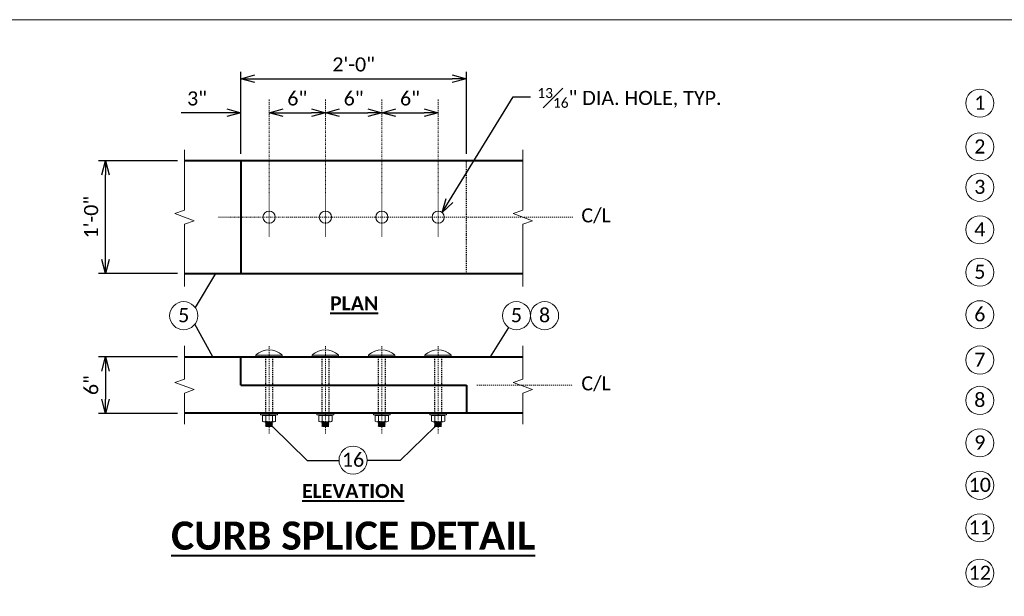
# Model space of a CAD drawing. Extents: x -5974 to 351486, y -5119268 to 204.
# Tile 8 of 9: x -1150 to -1045, y -2232 to -2171. Entities that reach past the tile are written whole.
import ezdxf
from ezdxf import colors
from ezdxf.entities.mleader import LeaderData, LeaderLine
from ezdxf.math import Vec2, Vec3

# ---------------------------------------------------------------- set-up
doc = ezdxf.new("R2010")
doc.units = 0
doc.header["$MEASUREMENT"] = 0
doc.linetypes.add('Wisdot2', pattern=[0.125, 0.0625, -0.0625])
doc.linetypes.add('Wisdot4', pattern=[0.28125, 0.125, -0.0625, 0.03125, -0.0625])
for name, color, linetype, lineweight in [('B_ANNO_BREAK', 7, 'Continuous', 18), ('B_ANNO_DIM', 7, 'Continuous', 18), ('B_ANNO_TEXT_TITLE', 7, 'Continuous', 40), ('B_CNTR', 1, 'Wisdot4', 18), ('B_DETAIL', 7, 'Continuous', 18), ('B_DETAIL_HIDDEN', 7, 'Wisdot2', 25), ('B_DETAIL_OBJ', 7, 'Continuous', 40), ('B_STEEL_BOLT', 3, 'Continuous', 18)]:
    doc.layers.add(name, color=color, linetype=linetype, lineweight=lineweight)
doc.layers.add('B_ANNO_NOPLOT', color=47, linetype='Continuous', lineweight=18, plot=False)
doc.styles.add('Annotative', font='calibri.ttf', dxfattribs={"height": 0.0625})
doc.styles.get("Standard").update_dxf_attribs({"font": 'calibri.ttf'})
doc.styles.add('Subtitle', font='calibrib.ttf', dxfattribs={"height": 0.0625})
doc.styles.add('Title', font='calibrib.ttf', dxfattribs={"height": 0.125})
doc.dimstyles.new('Annotative', dxfattribs={"dimscale": 0, "dimtxt": 0.0625, "dimasz": 0.0625, "dimexe": 0.03125, "dimexo": 0.03125, "dimgap": 0.03125, "dimtad": 1, "dimdec": 4, "dimzin": 3, "dimdsep": 46, "dimlunit": 4, "dimtxsty": 'Standard', "dimblk": 'OPEN30', "dimcen": 0.03125, "dimaunit": 1, "dimadec": 0, "dimazin": 3, "dimtfac": 0.75, "dimtdec": 4, "dimtofl": 0, "dimtmove": 0, "dimatfit": 3, "dimldrblk": 'OPEN30', "dimfxl": 1, "dimtfill": 1, "dimfrac": 1, "dimtolj": 1, "dimtzin": 0, "dimarcsym": 0})

# ---------------------------------------------------------------- blocks, each defined once
blk = doc.blocks.new('AnonymousCell2')
at = {"layer": 'B_CNTR', "ltscale": 0.5}
blk.add_line((0.01, -2.06), (0.01, -11.44), dxfattribs=at)
at = {"layer": 'B_DETAIL_HIDDEN', "ltscale": 0.5}
for p, q in [((-0.37, -3.22), (-0.37, -9.22)), ((0.38, -3.22), (0.38, -9.22))]:
    blk.add_line(p, q, dxfattribs=at)
at = {"layer": 'B_STEEL_BOLT'}
for p, q in [((-1.41, -3.01), (1.41, -3.01)), ((-1.41, -3.22), (-1.41, -3.01)), ((1.41, -3.22), (1.41, -3.01)), ((-1.41, -3.22), (1.41, -3.22)), ((-0.89, -9.22), (-0.89, -9.39)), ((-0.89, -9.22), (-0.89, -9.39)), ((-0.89, -9.22), (0.91, -9.22)), ((0.91, -9.39), (-0.89, -9.39)), ((-0.59, -9.44), (-0.59, -9.39)), ((0.62, -9.44), (0.62, -9.39)), ((0.91, -9.22), (0.91, -9.39)), ((-0.69, -10.04), (-0.69, -9.44)), ((0.71, -9.44), (-0.69, -9.44)), ((0.54, -10.13), (-0.52, -10.13)), ((-0.37, -10.18), (0.38, -10.13)), ((-0.37, -10.17), (-0.3, -10.14)), ((-0.37, -10.17), (-0.37, -10.19)), ((-0.3, -10.22), (-0.37, -10.19)), ((-0.37, -10.28), (0.38, -10.23)), ((-0.37, -10.28), (-0.3, -10.24)), ((-0.3, -10.32), (-0.37, -10.28)), ((-0.37, -10.28), (-0.37, -10.28)), ((-0.37, -10.38), (0.38, -10.32)), ((-0.37, -10.37), (-0.3, -10.34)), ((-0.37, -10.37), (-0.37, -10.38)), ((-0.3, -10.41), (-0.37, -10.38)), ((-0.37, -10.47), (0.38, -10.42)), ((-0.37, -10.47), (-0.3, -10.43)), ((-0.3, -10.51), (-0.37, -10.47)), ((-0.37, -10.47), (-0.37, -10.47)), ((-0.34, -10.06), (-0.34, -9.44)), ((-0.3, -10.14), (-0.3, -10.13)), ((-0.3, -10.23), (0.31, -10.18)), ((-0.3, -10.24), (-0.3, -10.22)), ((-0.3, -10.32), (0.31, -10.28)), ((-0.3, -10.34), (-0.3, -10.32)), ((-0.3, -10.42), (0.31, -10.38)), ((-0.3, -10.43), (-0.3, -10.41)), ((-0.3, -10.51), (0.31, -10.47)), ((0.31, -10.17), (0.38, -10.14)), ((0.31, -10.19), (0.31, -10.17)), ((0.38, -10.22), (0.31, -10.19)), ((0.31, -10.27), (0.38, -10.24)), ((0.31, -10.28), (0.31, -10.27)), ((0.38, -10.32), (0.31, -10.28)), ((0.31, -10.36), (0.38, -10.33)), ((0.31, -10.38), (0.31, -10.36)), ((0.38, -10.41), (0.31, -10.38)), ((0.31, -10.46), (0.38, -10.42)), ((0.31, -10.48), (0.31, -10.46)), ((0.38, -10.51), (0.31, -10.48)), ((0.36, -10.06), (0.36, -9.44)), ((0.38, -10.13), (0.38, -10.14)), ((0.38, -10.22), (0.38, -10.24)), ((0.38, -10.32), (0.38, -10.33)), ((0.38, -10.41), (0.38, -10.42)), ((0.71, -10.04), (0.71, -9.44)), ((-0.37, -10.57), (0.38, -10.51)), ((-0.37, -10.56), (-0.3, -10.53)), ((-0.37, -10.56), (-0.37, -10.57)), ((-0.3, -10.6), (-0.37, -10.57)), ((0.37, -10.62), (-0.31, -10.62)), ((-0.3, -10.53), (-0.3, -10.51)), ((-0.3, -10.61), (0.31, -10.57)), ((-0.3, -10.62), (-0.3, -10.6)), ((0.18, -10.62), (0.38, -10.61)), ((0.31, -10.55), (0.38, -10.52)), ((0.31, -10.57), (0.31, -10.55)), ((0.38, -10.61), (0.31, -10.57)), ((0.37, -10.62), (0.38, -10.62)), ((0.38, -10.51), (0.38, -10.52)), ((0.38, -10.61), (0.38, -10.62))]:
    blk.add_line(p, q, dxfattribs=at)
for centre, radius, start, end in [((0, -4.64), 2.17, 49.5503, 130.4497), ((0.01, -9.42), 0.706, 240.4684, 299.4242)]:
    blk.add_arc(centre, radius, start, end, dxfattribs=at)
for centre, major_axis, start_param, end_param in [((-0.51, -10.04), (0.177, 0), 3.141593, 6.050931), ((0.53, -10.04), (-0.177, 0), 0.232255, 3.141593)]:
    blk.add_ellipse(centre, major_axis=major_axis, ratio=0.518522, start_param=start_param, end_param=end_param, dxfattribs=at)
blk = doc.blocks.new('_Open30')
at = {"color": 0, "linetype": 'ByBlock', "lineweight": -2}
for p, q in [((-1, 0.268), (0, 0)), ((0, 0), (-1, -0.268)), ((0, 0), (-1, 0))]:
    blk.add_line(p, q, dxfattribs=at)
blk = doc.blocks.new('*D125')
at = {"layer": 'B_ANNO_DIM', "color": 0, "lineweight": -2, "transparency": 16777216}
for p, q in [((185.93, 216.1), (177.51, 216.1)), ((178.26, 214.6), (178.26, 211.6)), ((185.93, 210.1), (177.51, 210.1))]:
    blk.add_line(p, q, dxfattribs=at)
at = {"layer": 'Defpoints', "color": 0, "transparency": 16777216}
for p in [(186.68, 216.1), (178.26, 210.1), (186.68, 210.1)]:
    blk.add_point(p, dxfattribs=at)
at = {"layer": 'B_ANNO_DIM', "color": 0, "lineweight": -2, "transparency": 16777216, "xscale": 1.5, "yscale": 1.5, "zscale": 1.5}
for p, rotation in [((178.26, 216.1), 90), ((178.26, 210.1), 270)]:
    blk.add_blockref('_Open30', p, dxfattribs=dict(at, rotation=rotation))
at = {"layer": 'B_ANNO_DIM', "color": 0, "transparency": 16777216, "insert": (176.75, 213.1), "char_height": 1.5, "attachment_point": 5, "rotation": 90, "bg_fill": 3, "box_fill_scale": 1.25, "bg_fill_color": 256, "bg_fill_true_color": 13158600, "bg_fill_transparency": 0}
blk.add_mtext('\\A1;6"', dxfattribs=at)
blk = doc.blocks.new('*D126')
at = {"layer": 'B_ANNO_DIM', "color": 0, "lineweight": -2, "transparency": 16777216}
for p, q in [((185.93, 236.98), (177.51, 236.98)), ((178.26, 226.48), (178.26, 235.48)), ((185.93, 224.98), (177.51, 224.98))]:
    blk.add_line(p, q, dxfattribs=at)
at = {"layer": 'Defpoints', "color": 0, "transparency": 16777216}
for p in [(178.26, 236.98), (186.68, 236.98), (186.68, 224.98)]:
    blk.add_point(p, dxfattribs=at)
at = {"layer": 'B_ANNO_DIM', "color": 0, "lineweight": -2, "transparency": 16777216, "xscale": 1.5, "yscale": 1.5, "zscale": 1.5}
for p, rotation in [((178.26, 236.98), 90), ((178.26, 224.98), 270)]:
    blk.add_blockref('_Open30', p, dxfattribs=dict(at, rotation=rotation))
at = {"layer": 'B_ANNO_DIM', "color": 0, "transparency": 16777216, "insert": (176.74, 230.98), "char_height": 1.5, "attachment_point": 5, "rotation": 90, "bg_fill": 3, "box_fill_scale": 1.25, "bg_fill_color": 256, "bg_fill_true_color": 13158600, "bg_fill_transparency": 0}
blk.add_mtext('\\A1;1\'-0"', dxfattribs=at)
blk = doc.blocks.new('*D127')
at = {"layer": 'B_ANNO_DIM', "color": 0, "lineweight": -2, "transparency": 16777216}
blk.add_line((197.18, 242.1), (200.18, 242.1), dxfattribs=at)
at = {"layer": 'Defpoints', "color": 0, "transparency": 16777216}
for p in [(195.68, 242.1), (201.68, 242.1), (201.68, 242.1)]:
    blk.add_point(p, dxfattribs=at)
at = {"layer": 'B_ANNO_DIM', "color": 0, "lineweight": -2, "transparency": 16777216, "xscale": 1.5, "yscale": 1.5, "zscale": 1.5, "rotation": 180}
blk.add_blockref('_Open30', (195.68, 242.1), dxfattribs=at)
at = {"layer": 'B_ANNO_DIM', "color": 0, "lineweight": -2, "transparency": 16777216, "xscale": 1.5, "yscale": 1.5, "zscale": 1.5}
blk.add_blockref('_Open30', (201.68, 242.1), dxfattribs=at)
at = {"layer": 'B_ANNO_DIM', "color": 0, "transparency": 16777216, "insert": (198.68, 243.61), "char_height": 1.5, "attachment_point": 5, "bg_fill": 3, "box_fill_scale": 1.25, "bg_fill_color": 256, "bg_fill_true_color": 13158600, "bg_fill_transparency": 0}
blk.add_mtext('\\A1;6"', dxfattribs=at)
blk = doc.blocks.new('*D128')
at = {"layer": 'B_ANNO_DIM', "color": 0, "lineweight": -2, "transparency": 16777216}
blk.add_line((203.18, 242.1), (206.18, 242.1), dxfattribs=at)
at = {"layer": 'Defpoints', "color": 0, "transparency": 16777216}
for p in [(201.68, 242.1), (207.68, 242.1), (207.68, 242.1)]:
    blk.add_point(p, dxfattribs=at)
at = {"layer": 'B_ANNO_DIM', "color": 0, "lineweight": -2, "transparency": 16777216, "xscale": 1.5, "yscale": 1.5, "zscale": 1.5, "rotation": 180}
blk.add_blockref('_Open30', (201.68, 242.1), dxfattribs=at)
at = {"layer": 'B_ANNO_DIM', "color": 0, "lineweight": -2, "transparency": 16777216, "xscale": 1.5, "yscale": 1.5, "zscale": 1.5}
blk.add_blockref('_Open30', (207.68, 242.1), dxfattribs=at)
at = {"layer": 'B_ANNO_DIM', "color": 0, "transparency": 16777216, "insert": (204.68, 243.61), "char_height": 1.5, "attachment_point": 5, "bg_fill": 3, "box_fill_scale": 1.25, "bg_fill_color": 256, "bg_fill_true_color": 13158600, "bg_fill_transparency": 0}
blk.add_mtext('\\A1;6"', dxfattribs=at)
blk = doc.blocks.new('*D129')
at = {"layer": 'B_ANNO_DIM', "color": 0, "lineweight": -2, "transparency": 16777216}
blk.add_line((209.18, 242.1), (212.18, 242.1), dxfattribs=at)
at = {"layer": 'Defpoints', "color": 0, "transparency": 16777216}
for p in [(207.68, 242.1), (213.68, 242.1), (213.68, 242.1)]:
    blk.add_point(p, dxfattribs=at)
at = {"layer": 'B_ANNO_DIM', "color": 0, "lineweight": -2, "transparency": 16777216, "xscale": 1.5, "yscale": 1.5, "zscale": 1.5, "rotation": 180}
blk.add_blockref('_Open30', (207.68, 242.1), dxfattribs=at)
at = {"layer": 'B_ANNO_DIM', "color": 0, "lineweight": -2, "transparency": 16777216, "xscale": 1.5, "yscale": 1.5, "zscale": 1.5}
blk.add_blockref('_Open30', (213.68, 242.1), dxfattribs=at)
at = {"layer": 'B_ANNO_DIM', "color": 0, "transparency": 16777216, "insert": (210.68, 243.61), "char_height": 1.5, "attachment_point": 5, "bg_fill": 3, "box_fill_scale": 1.25, "bg_fill_color": 256, "bg_fill_true_color": 13158600, "bg_fill_transparency": 0}
blk.add_mtext('\\A1;6"', dxfattribs=at)
blk = doc.blocks.new('*D130')
at = {"layer": 'B_ANNO_DIM', "color": 0, "lineweight": -2, "transparency": 16777216}
for p, q in [((191.18, 242.1), (186.33, 242.1)), ((197.18, 242.1), (198.68, 242.1))]:
    blk.add_line(p, q, dxfattribs=at)
at = {"layer": 'Defpoints', "color": 0, "transparency": 16777216}
for p in [(192.68, 242.1), (192.68, 242.1), (195.68, 242.1)]:
    blk.add_point(p, dxfattribs=at)
at = {"layer": 'B_ANNO_DIM', "color": 0, "lineweight": -2, "transparency": 16777216, "xscale": 1.5, "yscale": 1.5, "zscale": 1.5}
blk.add_blockref('_Open30', (192.68, 242.1), dxfattribs=at)
at = {"layer": 'B_ANNO_DIM', "color": 0, "lineweight": -2, "transparency": 16777216, "xscale": 1.5, "yscale": 1.5, "zscale": 1.5, "rotation": 180}
blk.add_blockref('_Open30', (195.68, 242.1), dxfattribs=at)
at = {"layer": 'B_ANNO_DIM', "color": 0, "transparency": 16777216, "insert": (188.01, 243.61), "char_height": 1.5, "attachment_point": 5, "bg_fill": 3, "box_fill_scale": 1.25, "bg_fill_color": 256, "bg_fill_true_color": 13158600, "bg_fill_transparency": 0}
blk.add_mtext('\\A1;3"', dxfattribs=at)
blk = doc.blocks.new('*D131')
at = {"layer": 'B_ANNO_DIM', "color": 0, "lineweight": -2, "transparency": 16777216}
for p, q in [((192.68, 237.73), (192.68, 246.46)), ((216.68, 237.73), (216.68, 246.46)), ((194.18, 245.71), (215.18, 245.71))]:
    blk.add_line(p, q, dxfattribs=at)
at = {"layer": 'Defpoints', "color": 0, "transparency": 16777216}
for p in [(216.68, 245.71), (192.68, 236.98), (216.68, 236.98)]:
    blk.add_point(p, dxfattribs=at)
at = {"layer": 'B_ANNO_DIM', "color": 0, "lineweight": -2, "transparency": 16777216, "xscale": 1.5, "yscale": 1.5, "zscale": 1.5, "rotation": 180}
blk.add_blockref('_Open30', (192.68, 245.71), dxfattribs=at)
at = {"layer": 'B_ANNO_DIM', "color": 0, "lineweight": -2, "transparency": 16777216, "xscale": 1.5, "yscale": 1.5, "zscale": 1.5}
blk.add_blockref('_Open30', (216.68, 245.71), dxfattribs=at)
at = {"layer": 'B_ANNO_DIM', "color": 0, "transparency": 16777216, "insert": (204.68, 247.23), "char_height": 1.5, "attachment_point": 5, "bg_fill": 3, "box_fill_scale": 1.25, "bg_fill_color": 256, "bg_fill_true_color": 13158600, "bg_fill_transparency": 0}
blk.add_mtext('\\A1;2\'-0"', dxfattribs=at)
blk = doc.blocks.new('INS_RAILTIMBERDET_BASE')
at = {"layer": 'B_ANNO_BREAK', "flags": 128}
for points in [[(186.679, 223.6057), (186.679, 230.23306), (187.70995, 230.6083), (185.64805, 231.35876), (186.679, 231.734), (186.679, 238.14218)], [(222.679, 223.6057), (222.679, 230.23306), (223.70995, 230.6083), (221.64805, 231.35876), (222.679, 231.734), (222.679, 238.14218)], [(186.679, 208.94025), (186.679, 212.25393), (187.70995, 212.62916), (185.64805, 213.37963), (186.679, 213.75487), (186.679, 217.29084)], [(222.679, 208.94025), (222.679, 212.25393), (223.70995, 212.62916), (221.64805, 213.37963), (222.679, 213.75487), (222.679, 217.29084)]]:
    blk.add_lwpolyline(points, dxfattribs=at)
at = {"layer": 'B_ANNO_DIM'}
for centre in [(271.34154, 243.11459), (271.34154, 238.46243), (271.34154, 234.15639), (271.34154, 229.63778), (271.34154, 225.12244), (186.59252, 220.49466), (222.01315, 220.49466), (225.00794, 220.49466), (271.34154, 220.59635), (271.34154, 215.77353), (271.34154, 211.48054), (271.34154, 206.9599), (204.62402, 205.11837, -0.84225), (271.34154, 202.4427), (271.34154, 197.91589), (271.34154, 193.09175)]:
    blk.add_circle(centre, 1.49739, dxfattribs=at)
at = {"layer": 'B_ANNO_NOPLOT', "flags": 128}
blk.add_lwpolyline([(0, 0), (0, 252), (323.92766, 252), (323.92766, 238.85516), (378, 238.85516), (378, 40.49961), (316.57075, 40.49961), (316.57075, 0)], close=True, dxfattribs=at)
at = {"layer": 'B_CNTR'}
for p, q in [((190.279, 230.98433), (228.01842, 230.98433)), ((217.809, 213.104), (228.01842, 213.104))]:
    blk.add_line(p, q, dxfattribs=at)
at = {"layer": 'B_DETAIL'}
for centre in [(195.6775, 230.98533), (201.6775, 230.98533), (207.6775, 230.98533), (213.6775, 230.98533)]:
    blk.add_circle(centre, 0.6505, dxfattribs=at)
at = {"layer": 'B_DETAIL_HIDDEN', "ltscale": 0.5}
blk.add_line((216.679, 224.98433), (216.679, 236.98433), dxfattribs=at)
at = {"layer": 'B_DETAIL_OBJ'}
for p, q in [((222.679, 236.98433), (186.679, 236.98433)), ((192.679, 236.98433), (192.679, 224.98433)), ((186.679, 224.98433), (222.679, 224.98433)), ((186.679, 216.104), (222.679, 216.104)), ((192.679, 213.104), (192.679, 216.104)), ((192.679, 213.104), (216.679, 213.104)), ((216.679, 213.104), (216.679, 210.104)), ((222.679, 210.104), (186.679, 210.104))]:
    blk.add_line(p, q, dxfattribs=at)
at = {"color": 7, "linetype": 'Continuous', "lineweight": 18}
for p in [(195.669, 219.319), (201.669, 219.319), (207.669, 219.319), (213.669, 219.319)]:
    blk.add_blockref('AnonymousCell2', p, dxfattribs=at)
at = {"layer": 'B_ANNO_DIM', "char_height": 1.5, "style": 'Annotative'}
for s, insert, width, attachment_point in [('1', (271.33775, 243.15792), 3.1892362, 5), ('2', (271.33775, 238.50576), 3.1892362, 5), ('3', (271.33775, 234.19973), 3.1892362, 5), ('C/L', (228.92636, 231.92331), 110.7257856, 1), ('4', (271.33775, 229.68111), 3.1892362, 5), ('5', (271.33775, 225.16577), 3.1892362, 5), ('5', (186.58873, 220.538), 3.1892362, 5), ('5', (222.00936, 220.538), 3.1892362, 5), ('8', (225.00415, 220.538), 3.1892362, 5), ('6', (271.33775, 220.63969), 3.1892362, 5), ('7', (271.33775, 215.81687), 3.1892362, 5), ('C/L', (228.92636, 214.04297), 110.7257856, 1), ('8', (271.33775, 211.52387), 3.1892362, 5), ('9', (271.33775, 207.00324), 3.1892362, 5), ('16', (204.62023, 205.16171, -0.84225), 3.1892362, 5), ('10', (271.33775, 202.48603), 3.1892362, 5), ('11', (271.33775, 197.95923), 3.1892362, 5), ('12', (271.33775, 193.13509), 3.1892362, 5)]:
    blk.add_mtext(s, dxfattribs=dict(at, insert=insert, width=width, attachment_point=attachment_point))
at = {"layer": 'B_ANNO_TEXT_TITLE', "attachment_point": 1}
for s, insert, char_height, width, style in [('{\\LPLAN}', (202.17137, 222.55862, -0.84225), 1.5, 40.5300435, 'Subtitle'), ('{\\LELEVATION}', (199.19047, 202.58624, -0.84225), 1.5, 40.5300435, 'Subtitle'), ('\\A1;{\\LCURB SPLICE DETAIL}', (185.25379, 198.58839, -0.84225), 3, 73.4100269, 'Title')]:
    blk.add_mtext(s, dxfattribs=dict(at, insert=insert, char_height=char_height, width=width, style=style))
at = {"layer": 'B_ANNO_DIM'}
for points in [[(189.97487, 224.98433), (187.80693, 221.37067)], [(189.68671, 216.104), (187.78413, 219.58789)], [(219.23378, 216.104), (221.21225, 219.22946)], [(196.039, 208.694, -0.84225), (199.71856, 205.07368, -0.84225), (203.1273, 205.07368, -0.84225)], [(213.359, 208.694, -0.84225), (209.61809, 205.07368, -0.84225), (206.12075, 205.07368, -0.84225)]]:
    blk.add_leader(points, dimstyle='Annotative', override={"dimscale": 0, "dimgap": 0.03125, "dimtad": 0}, dxfattribs=at)
dim = blk.add_linear_dim(base=(201.6775, 242.09625), p1=(195.6775, 242.09625), p2=(201.6775, 242.09625), dimstyle='Annotative', dxfattribs=at)
dim.commit()
dim.dimension.update_dxf_attribs({"geometry": '*D127', "text_midpoint": (198.6775, 243.61414)})
for base, p1, p2, picture, middle in [((178.26316, 236.98433), (186.679, 224.98433), (186.679, 236.98433), '*D126', (176.7447, 230.98433)), ((178.26316, 210.104), (186.679, 216.104), (186.679, 210.104), '*D125', (176.74528, 213.104))]:
    dim = blk.add_linear_dim(base=base, p1=p1, p2=p2, angle=90, dimstyle='Annotative', dxfattribs=at)
    dim.commit()
    dim.dimension.update_dxf_attribs({"geometry": picture, "text_midpoint": middle})
at = {"layer": 'B_CNTR'}
blk.add_line((195.6775, 228.91328), (195.6775, 243.52493), dxfattribs=at)
at = {"layer": 'B_ANNO_DIM'}
dim = blk.add_linear_dim(base=(207.6775, 242.09625), p1=(201.6775, 242.09625), p2=(207.6775, 242.09625), dimstyle='Annotative', dxfattribs=at)
dim.commit()
dim.dimension.update_dxf_attribs({"geometry": '*D128', "text_midpoint": (204.6775, 243.61414)})
at = {"layer": 'B_CNTR'}
blk.add_line((201.6775, 228.91328), (201.6775, 243.52493), dxfattribs=at)
at = {"layer": 'B_ANNO_DIM'}
for base, p1, p2, picture, middle in [((192.679, 242.09625), (195.6775, 242.09625), (192.679, 242.09625), '*D130', (188.00535, 243.61471)), ((213.6775, 242.09625), (207.6775, 242.09625), (213.6775, 242.09625), '*D129', (210.6775, 243.61414))]:
    dim = blk.add_linear_dim(base=base, p1=p1, p2=p2, dimstyle='Annotative', dxfattribs=at)
    dim.commit()
    dim.dimension.update_dxf_attribs({"geometry": picture, "text_midpoint": middle})
at = {"layer": 'B_CNTR'}
for p, q in [((207.6775, 228.91328), (207.6775, 243.52493)), ((213.6775, 228.91328), (213.6775, 243.52493))]:
    blk.add_line(p, q, dxfattribs=at)
at = {"layer": 'B_ANNO_DIM'}
dim = blk.add_linear_dim(base=(216.679, 245.70717), p1=(192.679, 236.98433), p2=(216.679, 236.98433), dimstyle='Annotative', dxfattribs=at)
dim.commit()
dim.dimension.update_dxf_attribs({"geometry": '*D131', "text_midpoint": (204.679, 247.22563)})
ml = blk.add_multileader_mtext('Standard', dxfattribs=at)
ml.set_content('\\A1;{\\H0.7x;\\S13#16;}" DIA. HOLE, TYP.', color=256)
ml.set_leader_properties()
ml.set_arrow_properties(name='OPEN30')
ml.build(insert=Vec2(0, 0))
ml.multileader.update_dxf_attribs({"text_right_attachment_type": 3, "dogleg_length": 0.0625, "arrow_head_size": 1.5, "scale": 24})
ctx = ml.context
ctx.base_point, ctx.scale, ctx.char_height, ctx.arrow_head_size, ctx.landing_gap_size, ctx.plane_origin = Vec3(223.49147, 243.8046), 24, 1.5, 1.5, 0.75, Vec3(216.72677, 235.67698)
ctx.right_attachment = 3
notes = []
notes.append((ctx, [(0, (1, 1, 0), (221.99147, 243.8046), (1, 0), 1.5, [(0, [(214.10457, 231.47601), (221.6749, 243.8046), (221.81903, 243.8046)], 0, [])])]))
ctx.mtext.insert, ctx.mtext.flow_direction = Vec3(224.24147, 244.72191), 5
for ctx, leaders in notes:
    for number, flags, end, landing, length, lines in leaders:
        leader = LeaderData()
        leader.index, (leader.has_last_leader_line, leader.has_dogleg_vector, leader.attachment_direction) = number, flags
        leader.last_leader_point, leader.dogleg_vector, leader.dogleg_length = Vec3(end), Vec3(landing), length
        for number, points, colour, breaks in lines:
            line = LeaderLine()
            line.index, line.vertices, line.color, line.breaks = number, Vec3.list(points), colors.encode_raw_color(colour), breaks
            leader.lines.append(line)
        ctx.leaders.append(leader)

msp = doc.modelspace()

# ---------------------------------------------------------------- block references
msp.add_blockref('INS_RAILTIMBERDET_BASE', (-1318.86, -2422.61))

doc.saveas('drawing.dxf')
